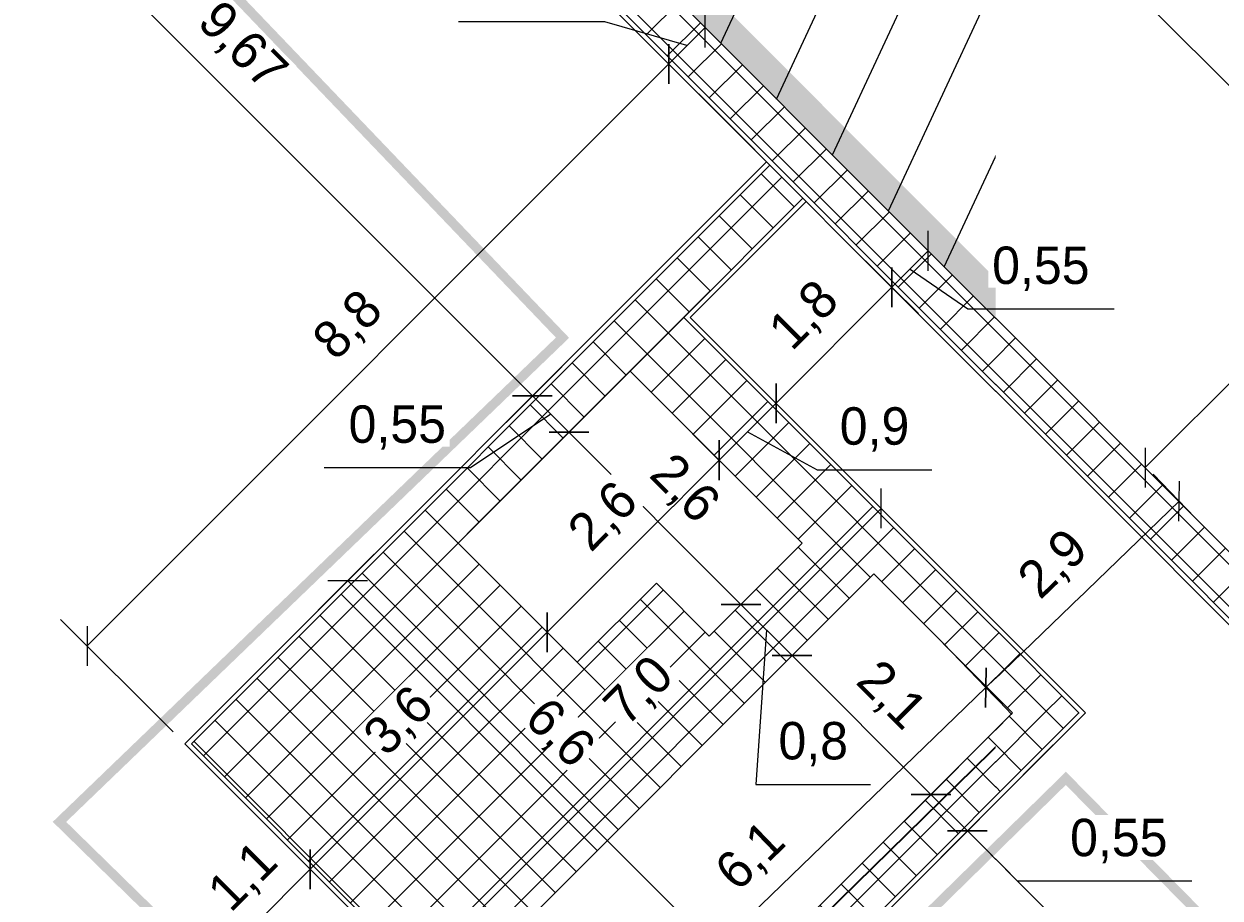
# Model space of a CAD drawing. Header units: millimetres. Extents: x -526943 to -525788, y -1144876 to -1129089.
# Tile 11 of 134: x -526877 to -526865, y -1129651 to -1129642. Entities that reach past the tile are written whole.
import ezdxf

# ---------------------------------------------------------------- set-up
doc = ezdxf.new("R2010")
doc.units = ezdxf.units.MM
doc.header["$LTSCALE"] = 12
doc.header["$PDMODE"] = 35
doc.header["$PDSIZE"] = -4
doc.linetypes.add('C_1', pattern=[0.6, 0.3, -0.3])
for name, color, linetype, lineweight in [('KN tlusta', 170, 'Continuous', 35), ('koty', 6, 'Continuous', 9), ('Objekt', 230, 'Continuous', 5), ('srafy', 6, 'Continuous', 5), ('text', 6, 'Continuous', 9)]:
    doc.layers.add(name, color=color, linetype=linetype, lineweight=lineweight)
doc.styles.add('laplan', font='txt', dxfattribs={"height": 0.002})
doc.dimstyles.new('laplan', dxfattribs={"dimscale": 0, "dimtxt": 0.002, "dimasz": 0.0015, "dimexe": 0.002, "dimexo": 0, "dimgap": 0.001, "dimtad": 1, "dimtoh": 1, "dimdec": 1, "dimrnd": 0.1, "dimzin": 1, "dimtxsty": 'laplan', "dimblk": 'OBLIQUE', "dimcen": 0.002, "dimclrd": 256, "dimclre": 256, "dimclrt": 256, "dimadec": 0, "dimazin": 0, "dimtfac": 1, "dimtdec": 1, "dimtmove": 1, "dimatfit": 2, "dimfxl": 0.0065, "dimfxlon": 1, "dimtfill": 1, "dimlwd": 13, "dimlwe": -1, "dimarcsym": 0})
pattern_1 = [(45, (-526872.72123, -1129647.6395), (-0.224506, 0.224506), []), (135, (-526872.72123, -1129647.6395), (-0.224506, -0.224506), [])]

# ---------------------------------------------------------------- blocks, each defined once
blk = doc.blocks.new('_OBLIQUE')
at = {"color": 0, "linetype": 'ByBlock'}
blk.add_line((-0.5, -0.5), (0.5, 0.5), dxfattribs=at)
blk = doc.blocks.new('*D77')
at = {"layer": 'Defpoints', "color": 0, "lineweight": 5, "transparency": 16777216}
for p in [(-526875.872, -1129636.339), (-526860.079, -1129647.152), (-526862.569, -1129649.642)]:
    blk.add_point(p, dxfattribs=at)
at = {"layer": 'koty', "transparency": 16777216}
for p, q in [((-526874.301, -1129634.768), (-526873.099, -1129633.566)), ((-526860.998, -1129648.071), (-526859.796, -1129646.869))]:
    blk.add_line(p, q, dxfattribs=at)
at = {"layer": 'koty', "lineweight": 13, "transparency": 16777216}
blk.add_line((-526873.382, -1129633.849), (-526860.079, -1129647.152), dxfattribs=at)
at = {"layer": 'koty', "lineweight": 13, "transparency": 16777216, "xscale": 0.3, "yscale": 0.3, "zscale": 0.3}
for p, rotation in [((-526873.382, -1129633.849), 135), ((-526860.079, -1129647.152), 315)]:
    blk.add_blockref('_OBLIQUE', p, dxfattribs=dict(at, rotation=rotation))
at = {"layer": 'koty', "lineweight": 5, "transparency": 16777216, "insert": (-526866.426, -1129640.197), "char_height": 0.4, "attachment_point": 5, "rotation": 315, "style": 'laplan', "bg_fill": 3, "box_fill_scale": 1.1, "bg_fill_color": 256, "bg_fill_true_color": 13158600, "bg_fill_transparency": 0}
blk.add_mtext('18,8', dxfattribs=at)
blk = doc.blocks.new('*D79')
at = {"layer": 'Defpoints', "color": 0, "lineweight": 5, "transparency": 16777216}
for p in [(-526857.685, -1129639.141), (-526854.877, -1129641.949), (-526862.569, -1129649.642)]:
    blk.add_point(p, dxfattribs=at)
at = {"layer": 'koty', "transparency": 16777216}
for p, q in [((-526856.766, -1129640.06), (-526857.968, -1129638.858)), ((-526864.459, -1129647.753), (-526865.661, -1129646.551))]:
    blk.add_line(p, q, dxfattribs=at)
at = {"layer": 'koty', "lineweight": 13, "transparency": 16777216}
blk.add_line((-526865.378, -1129646.833), (-526857.685, -1129639.141), dxfattribs=at)
at = {"layer": 'koty', "lineweight": 13, "transparency": 16777216, "xscale": 0.3, "yscale": 0.3, "zscale": 0.3}
for p, rotation in [((-526857.685, -1129639.141), 44.99999999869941), ((-526865.378, -1129646.833), 224.9999999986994)]:
    blk.add_blockref('_OBLIQUE', p, dxfattribs=dict(at, rotation=rotation))
at = {"layer": 'koty', "lineweight": 5, "transparency": 16777216, "insert": (-526861.836, -1129642.683), "char_height": 0.4, "attachment_point": 5, "rotation": 45, "style": 'laplan', "bg_fill": 3, "box_fill_scale": 1.1, "bg_fill_color": 256, "bg_fill_true_color": 13158600, "bg_fill_transparency": 0}
blk.add_mtext('10,9', dxfattribs=at)
blk = doc.blocks.new('*D82')
at = {"layer": 'Defpoints', "color": 0, "lineweight": 5, "transparency": 16777216}
for p in [(-526870.47, -1129642.52), (-526869.424, -1129643.565), (-526875.642, -1129649.782)]:
    blk.add_point(p, dxfattribs=at)
at = {"layer": 'koty', "transparency": 16777216}
for p, q in [((-526869.55, -1129643.439), (-526870.753, -1129642.237)), ((-526875.768, -1129649.656), (-526876.97, -1129648.454))]:
    blk.add_line(p, q, dxfattribs=at)
at = {"layer": 'koty', "lineweight": 13, "transparency": 16777216}
blk.add_line((-526876.687, -1129648.737), (-526870.47, -1129642.52), dxfattribs=at)
at = {"layer": 'koty', "lineweight": 13, "transparency": 16777216, "xscale": 0.3, "yscale": 0.3, "zscale": 0.3}
for p, rotation in [((-526870.47, -1129642.52), 44.99999999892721), ((-526876.687, -1129648.737), 224.9999999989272)]:
    blk.add_blockref('_OBLIQUE', p, dxfattribs=dict(at, rotation=rotation))
at = {"layer": 'koty', "lineweight": 5, "transparency": 16777216, "insert": (-526873.882, -1129645.325), "char_height": 0.4, "attachment_point": 5, "rotation": 45, "style": 'laplan', "bg_fill": 3, "box_fill_scale": 1.1, "bg_fill_color": 256, "bg_fill_true_color": 13158600, "bg_fill_transparency": 0}
blk.add_mtext('8,8', dxfattribs=at)
blk = doc.blocks.new('*D83')
at = {"layer": 'Defpoints', "color": 0, "lineweight": 5, "transparency": 16777216}
for p in [(-526870.081, -1129642.131), (-526869.389, -1129642.822), (-526869.424, -1129643.565)]:
    blk.add_point(p, dxfattribs=at)
at = {"layer": 'koty', "transparency": 16777216}
for p, q in [((-526869.389, -1129642.822), (-526870.364, -1129641.848)), ((-526869.55, -1129643.439), (-526870.753, -1129642.237))]:
    blk.add_line(p, q, dxfattribs=at)
at = {"layer": 'koty', "lineweight": 13, "transparency": 16777216}
for p, q in [((-526871.153, -1129642.07), (-526872.716, -1129642.07)), ((-526870.275, -1129642.325), (-526871.153, -1129642.07)), ((-526870.47, -1129642.52), (-526870.081, -1129642.131))]:
    blk.add_line(p, q, dxfattribs=at)
at = {"layer": 'koty', "lineweight": 13, "transparency": 16777216, "xscale": 0.3, "yscale": 0.3, "zscale": 0.3}
for p, rotation in [((-526870.081, -1129642.131), 44.99999999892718), ((-526870.47, -1129642.52), 224.9999999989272)]:
    blk.add_blockref('_OBLIQUE', p, dxfattribs=dict(at, rotation=rotation))
at = {"layer": 'koty', "lineweight": 5, "transparency": 16777216, "insert": (-526871.935, -1129641.641), "char_height": 0.4, "attachment_point": 5, "style": 'laplan', "bg_fill": 3, "box_fill_scale": 1.1, "bg_fill_color": 256, "bg_fill_true_color": 13158600, "bg_fill_transparency": 0}
blk.add_mtext('0,55', dxfattribs=at)
blk = doc.blocks.new('*D84')
at = {"layer": 'Defpoints', "color": 0, "lineweight": 5, "transparency": 16777216}
for p in [(-526870.883, -1129645.801), (-526869.044, -1129647.64), (-526869.698, -1129648.294)]:
    blk.add_point(p, dxfattribs=at)
at = {"layer": 'koty', "transparency": 16777216}
for p, q in [((-526870.883, -1129645.801), (-526871.82, -1129646.738)), ((-526869.044, -1129647.64), (-526869.981, -1129648.576))]:
    blk.add_line(p, q, dxfattribs=at)
at = {"layer": 'koty', "lineweight": 13, "transparency": 16777216}
blk.add_line((-526871.537, -1129646.455), (-526869.698, -1129648.294), dxfattribs=at)
at = {"layer": 'koty', "lineweight": 13, "transparency": 16777216, "xscale": 0.3, "yscale": 0.3, "zscale": 0.3}
for p, rotation in [((-526871.537, -1129646.455), 134.999999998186), ((-526869.698, -1129648.294), 314.999999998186)]:
    blk.add_blockref('_OBLIQUE', p, dxfattribs=dict(at, rotation=rotation))
at = {"layer": 'koty', "lineweight": 5, "transparency": 16777216, "insert": (-526870.314, -1129647.071), "char_height": 0.4, "attachment_point": 5, "rotation": 315, "style": 'laplan', "bg_fill": 3, "box_fill_scale": 1.1, "bg_fill_color": 256, "bg_fill_true_color": 13158600, "bg_fill_transparency": 0}
blk.add_mtext('2,6', dxfattribs=at)
blk = doc.blocks.new('*D85')
at = {"layer": 'Defpoints', "color": 0, "lineweight": 5, "transparency": 16777216}
for p in [(-526869.044, -1129647.64), (-526868.279, -1129647.967), (-526869.152, -1129648.84)]:
    blk.add_point(p, dxfattribs=at)
at = {"layer": 'koty', "transparency": 16777216}
for p, q in [((-526869.044, -1129647.64), (-526869.981, -1129648.576)), ((-526868.279, -1129647.967), (-526869.435, -1129649.123))]:
    blk.add_line(p, q, dxfattribs=at)
at = {"layer": 'koty', "lineweight": 13, "transparency": 16777216}
for p, q in [((-526869.698, -1129648.294), (-526869.152, -1129648.84)), ((-526869.425, -1129648.567), (-526869.537, -1129650.217)), ((-526869.537, -1129650.217), (-526868.313, -1129650.217))]:
    blk.add_line(p, q, dxfattribs=at)
at = {"layer": 'koty', "lineweight": 13, "transparency": 16777216, "xscale": 0.3, "yscale": 0.3, "zscale": 0.3}
for p, rotation in [((-526869.698, -1129648.294), 134.999999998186), ((-526869.152, -1129648.84), 314.999999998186)]:
    blk.add_blockref('_OBLIQUE', p, dxfattribs=dict(at, rotation=rotation))
at = {"layer": 'koty', "lineweight": 5, "transparency": 16777216, "insert": (-526868.925, -1129649.787), "char_height": 0.4, "attachment_point": 5, "style": 'laplan', "bg_fill": 3, "box_fill_scale": 1.1, "bg_fill_color": 256, "bg_fill_true_color": 13158600, "bg_fill_transparency": 0}
blk.add_mtext('0,8', dxfattribs=at)
blk = doc.blocks.new('*D86')
at = {"layer": 'Defpoints', "color": 0, "lineweight": 5, "transparency": 16777216}
for p in [(-526868.279, -1129647.967), (-526866.794, -1129649.452), (-526867.667, -1129650.325)]:
    blk.add_point(p, dxfattribs=at)
at = {"layer": 'koty', "transparency": 16777216}
for p, q in [((-526868.279, -1129647.967), (-526869.435, -1129649.123)), ((-526866.794, -1129649.452), (-526867.95, -1129650.608))]:
    blk.add_line(p, q, dxfattribs=at)
at = {"layer": 'koty', "lineweight": 13, "transparency": 16777216}
blk.add_line((-526869.152, -1129648.84), (-526867.667, -1129650.325), dxfattribs=at)
at = {"layer": 'koty', "lineweight": 13, "transparency": 16777216, "xscale": 0.3, "yscale": 0.3, "zscale": 0.3}
for p, rotation in [((-526869.152, -1129648.84), 134.999999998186), ((-526867.667, -1129650.325), 314.999999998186)]:
    blk.add_blockref('_OBLIQUE', p, dxfattribs=dict(at, rotation=rotation))
at = {"layer": 'koty', "lineweight": 5, "transparency": 16777216, "insert": (-526868.106, -1129649.279), "char_height": 0.4, "attachment_point": 5, "rotation": 315, "style": 'laplan', "bg_fill": 3, "box_fill_scale": 1.1, "bg_fill_color": 256, "bg_fill_true_color": 13158600, "bg_fill_transparency": 0}
blk.add_mtext('2,1', dxfattribs=at)
blk = doc.blocks.new('*D87')
at = {"layer": 'Defpoints', "color": 0, "lineweight": 5, "transparency": 16777216}
for p in [(-526866.794, -1129649.452), (-526866.016, -1129649.452), (-526867.278, -1129650.714)]:
    blk.add_point(p, dxfattribs=at)
at = {"layer": 'koty', "transparency": 16777216}
for p, q in [((-526866.794, -1129649.452), (-526867.95, -1129650.608)), ((-526866.359, -1129649.795), (-526867.561, -1129650.997))]:
    blk.add_line(p, q, dxfattribs=at)
at = {"layer": 'koty', "lineweight": 13, "transparency": 16777216}
for p, q in [((-526867.667, -1129650.325), (-526867.278, -1129650.714)), ((-526866.741, -1129651.251), (-526867.278, -1129650.714)), ((-526864.878, -1129651.251), (-526866.741, -1129651.251))]:
    blk.add_line(p, q, dxfattribs=at)
at = {"layer": 'koty', "lineweight": 13, "transparency": 16777216, "xscale": 0.3, "yscale": 0.3, "zscale": 0.3}
for p, rotation in [((-526867.667, -1129650.325), 134.999999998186), ((-526867.278, -1129650.714), 314.999999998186)]:
    blk.add_blockref('_OBLIQUE', p, dxfattribs=dict(at, rotation=rotation))
at = {"layer": 'koty', "lineweight": 5, "transparency": 16777216, "insert": (-526865.659, -1129650.821), "char_height": 0.4, "attachment_point": 5, "style": 'laplan', "bg_fill": 3, "box_fill_scale": 1.1, "bg_fill_color": 256, "bg_fill_true_color": 13158600, "bg_fill_transparency": 0}
blk.add_mtext('0,55', dxfattribs=at)
blk = doc.blocks.new('*D88')
at = {"layer": 'Defpoints', "color": 0, "lineweight": 5, "transparency": 16777216}
for p in [(-526871.019, -1129645.159), (-526870.883, -1129645.801), (-526871.926, -1129646.066)]:
    blk.add_point(p, dxfattribs=at)
at = {"layer": 'koty', "transparency": 16777216}
for p, q in [((-526871.019, -1129645.159), (-526872.209, -1129646.349)), ((-526870.883, -1129645.801), (-526871.82, -1129646.738))]:
    blk.add_line(p, q, dxfattribs=at)
at = {"layer": 'koty', "lineweight": 13, "transparency": 16777216}
for p, q in [((-526871.537, -1129646.455), (-526871.926, -1129646.066)), ((-526871.731, -1129646.261), (-526872.59, -1129646.834)), ((-526872.59, -1129646.834), (-526874.153, -1129646.834))]:
    blk.add_line(p, q, dxfattribs=at)
at = {"layer": 'koty', "lineweight": 13, "transparency": 16777216, "xscale": 0.3, "yscale": 0.3, "zscale": 0.3}
for p, rotation in [((-526871.926, -1129646.066), 134.999999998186), ((-526871.537, -1129646.455), 314.999999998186)]:
    blk.add_blockref('_OBLIQUE', p, dxfattribs=dict(at, rotation=rotation))
at = {"layer": 'koty', "lineweight": 5, "transparency": 16777216, "insert": (-526873.371, -1129646.405), "char_height": 0.4, "attachment_point": 5, "style": 'laplan', "bg_fill": 3, "box_fill_scale": 1.1, "bg_fill_color": 256, "bg_fill_true_color": 13158600, "bg_fill_transparency": 0}
blk.add_mtext('0,55', dxfattribs=at)
blk = doc.blocks.new('*D89')
at = {"layer": 'Defpoints', "color": 0, "lineweight": 5, "transparency": 16777216}
for p in [(-526875.872, -1129636.339), (-526878.762, -1129639.23), (-526871.019, -1129645.159)]:
    blk.add_point(p, dxfattribs=at)
at = {"layer": 'koty', "transparency": 16777216}
for p, q in [((-526877.843, -1129638.311), (-526879.045, -1129639.513)), ((-526871.019, -1129645.159), (-526872.209, -1129646.349))]:
    blk.add_line(p, q, dxfattribs=at)
at = {"layer": 'koty', "lineweight": 13, "transparency": 16777216}
blk.add_line((-526871.926, -1129646.066), (-526878.762, -1129639.23), dxfattribs=at)
at = {"layer": 'koty', "lineweight": 13, "transparency": 16777216, "xscale": 0.3, "yscale": 0.3, "zscale": 0.3}
for p, rotation in [((-526878.762, -1129639.23), 134.999999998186), ((-526871.926, -1129646.066), 314.999999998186)]:
    blk.add_blockref('_OBLIQUE', p, dxfattribs=dict(at, rotation=rotation))
at = {"layer": 'koty', "lineweight": 5, "transparency": 16777216, "insert": (-526875.04, -1129642.344), "char_height": 0.4, "attachment_point": 5, "rotation": 315, "style": 'laplan', "bg_fill": 3, "box_fill_scale": 1.1, "bg_fill_color": 256, "bg_fill_true_color": 13158600, "bg_fill_transparency": 0}
blk.add_mtext('9,67', dxfattribs=at)
blk = doc.blocks.new('*D90')
at = {"layer": 'Defpoints', "color": 0, "lineweight": 5, "transparency": 16777216}
for p in [(-526866.016, -1129649.452), (-526861.336, -1129654.342), (-526862.493, -1129655.499)]:
    blk.add_point(p, dxfattribs=at)
at = {"layer": 'koty', "transparency": 16777216}
for p, q in [((-526866.359, -1129649.795), (-526867.561, -1129650.997)), ((-526861.574, -1129654.58), (-526862.776, -1129655.782))]:
    blk.add_line(p, q, dxfattribs=at)
at = {"layer": 'koty', "lineweight": 13, "transparency": 16777216}
blk.add_line((-526867.278, -1129650.714), (-526862.493, -1129655.499), dxfattribs=at)
at = {"layer": 'koty', "lineweight": 13, "transparency": 16777216, "xscale": 0.3, "yscale": 0.3, "zscale": 0.3}
for p, rotation in [((-526867.278, -1129650.714), 134.999999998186), ((-526862.493, -1129655.499), 314.999999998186)]:
    blk.add_blockref('_OBLIQUE', p, dxfattribs=dict(at, rotation=rotation))
at = {"layer": 'koty', "lineweight": 5, "transparency": 16777216, "insert": (-526864.582, -1129652.803), "char_height": 0.4, "attachment_point": 5, "rotation": 315, "style": 'laplan', "bg_fill": 3, "box_fill_scale": 1.1, "bg_fill_color": 256, "bg_fill_true_color": 13158600, "bg_fill_transparency": 0}
blk.add_mtext('6,77', dxfattribs=at)
blk = doc.blocks.new('*D91')
at = {"layer": 'Defpoints', "color": 0, "lineweight": 5, "transparency": 16777216}
for p in [(-526869.931, -1129646.753), (-526869.61, -1129647.074), (-526871.448, -1129648.912)]:
    blk.add_point(p, dxfattribs=at)
at = {"layer": 'koty', "transparency": 16777216}
for p, q in [((-526869.61, -1129647.074), (-526870.214, -1129646.47)), ((-526871.448, -1129648.912), (-526872.052, -1129648.308))]:
    blk.add_line(p, q, dxfattribs=at)
at = {"layer": 'koty', "lineweight": 13, "transparency": 16777216}
blk.add_line((-526871.769, -1129648.591), (-526869.931, -1129646.753), dxfattribs=at)
at = {"layer": 'koty', "lineweight": 13, "transparency": 16777216, "xscale": 0.3, "yscale": 0.3, "zscale": 0.3}
for p, rotation in [((-526869.931, -1129646.753), 45), ((-526871.769, -1129648.591), 225)]:
    blk.add_blockref('_OBLIQUE', p, dxfattribs=dict(at, rotation=rotation))
at = {"layer": 'koty', "lineweight": 5, "transparency": 16777216, "insert": (-526871.154, -1129647.368), "char_height": 0.4, "attachment_point": 5, "rotation": 45, "style": 'laplan', "bg_fill": 3, "box_fill_scale": 1.1, "bg_fill_color": 256, "bg_fill_true_color": 13158600, "bg_fill_transparency": 0}
blk.add_mtext('2,6', dxfattribs=at)
blk = doc.blocks.new('*D92')
at = {"layer": 'Defpoints', "color": 0, "lineweight": 5, "transparency": 16777216}
for p in [(-526869.323, -1129646.145), (-526869.268, -1129646.2), (-526869.61, -1129647.074)]:
    blk.add_point(p, dxfattribs=at)
at = {"layer": 'koty', "transparency": 16777216}
for p, q in [((-526869.268, -1129646.2), (-526869.606, -1129645.862)), ((-526869.61, -1129647.074), (-526870.214, -1129646.47))]:
    blk.add_line(p, q, dxfattribs=at)
at = {"layer": 'koty', "lineweight": 13, "transparency": 16777216}
for p, q in [((-526869.931, -1129646.753), (-526869.323, -1129646.145)), ((-526869.627, -1129646.449), (-526868.884, -1129646.855)), ((-526868.884, -1129646.855), (-526867.657, -1129646.855))]:
    blk.add_line(p, q, dxfattribs=at)
at = {"layer": 'koty', "lineweight": 13, "transparency": 16777216, "xscale": 0.3, "yscale": 0.3, "zscale": 0.3}
for p, rotation in [((-526869.323, -1129646.145), 45), ((-526869.931, -1129646.753), 225)]:
    blk.add_blockref('_OBLIQUE', p, dxfattribs=dict(at, rotation=rotation))
at = {"layer": 'koty', "lineweight": 5, "transparency": 16777216, "insert": (-526868.27, -1129646.425), "char_height": 0.4, "attachment_point": 5, "style": 'laplan', "bg_fill": 3, "box_fill_scale": 1.1, "bg_fill_color": 256, "bg_fill_true_color": 13158600, "bg_fill_transparency": 0}
blk.add_mtext('0,9', dxfattribs=at)
blk = doc.blocks.new('*D93')
at = {"layer": 'Defpoints', "color": 0, "lineweight": 5, "transparency": 16777216}
for p in [(-526868.084, -1129644.906), (-526868.084, -1129644.906), (-526869.268, -1129646.2)]:
    blk.add_point(p, dxfattribs=at)
at = {"layer": 'koty', "transparency": 16777216}
for p, q in [((-526868.084, -1129644.906), (-526868.367, -1129644.623)), ((-526869.268, -1129646.2), (-526869.606, -1129645.862))]:
    blk.add_line(p, q, dxfattribs=at)
at = {"layer": 'koty', "lineweight": 13, "transparency": 16777216}
blk.add_line((-526869.323, -1129646.145), (-526868.084, -1129644.906), dxfattribs=at)
at = {"layer": 'koty', "lineweight": 13, "transparency": 16777216, "xscale": 0.3, "yscale": 0.3, "zscale": 0.3}
for p, rotation in [((-526868.084, -1129644.906), 45), ((-526869.323, -1129646.145), 225)]:
    blk.add_blockref('_OBLIQUE', p, dxfattribs=dict(at, rotation=rotation))
at = {"layer": 'koty', "lineweight": 5, "transparency": 16777216, "insert": (-526869.007, -1129645.221), "char_height": 0.4, "attachment_point": 5, "rotation": 45, "style": 'laplan', "bg_fill": 3, "box_fill_scale": 1.1, "bg_fill_color": 256, "bg_fill_true_color": 13158600, "bg_fill_transparency": 0}
blk.add_mtext('1,8', dxfattribs=at)
blk = doc.blocks.new('*D94')
at = {"layer": 'Defpoints', "color": 0, "lineweight": 5, "transparency": 16777216}
for p in [(-526867.725, -1129644.487), (-526867.695, -1129644.517), (-526868.084, -1129644.906)]:
    blk.add_point(p, dxfattribs=at)
at = {"layer": 'koty', "lineweight": 13, "transparency": 16777216}
for p, q in [((-526868.084, -1129644.906), (-526867.695, -1129644.517)), ((-526867.889, -1129644.711), (-526867.273, -1129645.138)), ((-526867.273, -1129645.138), (-526865.71, -1129645.138))]:
    blk.add_line(p, q, dxfattribs=at)
at = {"layer": 'koty', "transparency": 16777216}
for p, q in [((-526867.725, -1129644.487), (-526867.412, -1129644.8)), ((-526868.084, -1129644.906), (-526867.801, -1129645.188))]:
    blk.add_line(p, q, dxfattribs=at)
at = {"layer": 'koty', "lineweight": 13, "transparency": 16777216, "xscale": 0.3, "yscale": 0.3, "zscale": 0.3}
for p, rotation in [((-526867.695, -1129644.517), 45), ((-526868.084, -1129644.906), 225)]:
    blk.add_blockref('_OBLIQUE', p, dxfattribs=dict(at, rotation=rotation))
at = {"layer": 'koty', "lineweight": 5, "transparency": 16777216, "insert": (-526866.492, -1129644.708), "char_height": 0.4, "attachment_point": 5, "style": 'laplan', "bg_fill": 3, "box_fill_scale": 1.1, "bg_fill_color": 256, "bg_fill_true_color": 13158600, "bg_fill_transparency": 0}
blk.add_mtext('0,55', dxfattribs=at)
blk = doc.blocks.new('*D95')
at = {"layer": 'Defpoints', "color": 0, "lineweight": 5, "transparency": 16777216}
for p in [(-526871.448, -1129648.912), (-526874.301, -1129651.123), (-526874.107, -1129651.317)]:
    blk.add_point(p, dxfattribs=at)
at = {"layer": 'koty', "transparency": 16777216}
for p, q in [((-526871.448, -1129648.912), (-526872.052, -1129648.308)), ((-526874.107, -1129651.317), (-526874.584, -1129650.84))]:
    blk.add_line(p, q, dxfattribs=at)
at = {"layer": 'koty', "lineweight": 13, "transparency": 16777216}
blk.add_line((-526871.769, -1129648.591), (-526874.301, -1129651.123), dxfattribs=at)
at = {"layer": 'koty', "lineweight": 13, "transparency": 16777216, "xscale": 0.3, "yscale": 0.3, "zscale": 0.3}
for p, rotation in [((-526871.769, -1129648.591), 45), ((-526874.301, -1129651.123), 225)]:
    blk.add_blockref('_OBLIQUE', p, dxfattribs=dict(at, rotation=rotation))
at = {"layer": 'koty', "lineweight": 5, "transparency": 16777216, "insert": (-526873.339, -1129649.553), "char_height": 0.4, "attachment_point": 5, "rotation": 45, "style": 'laplan', "bg_fill": 3, "box_fill_scale": 1.1, "bg_fill_color": 256, "bg_fill_true_color": 13158600, "bg_fill_transparency": 0}
blk.add_mtext('3,6', dxfattribs=at)
blk = doc.blocks.new('*D96')
at = {"layer": 'Defpoints', "color": 0, "lineweight": 5, "transparency": 16777216}
for p in [(-526874.107, -1129651.317), (-526875.098, -1129651.92), (-526873.96, -1129653.058)]:
    blk.add_point(p, dxfattribs=at)
at = {"layer": 'koty', "transparency": 16777216}
for p, q in [((-526874.107, -1129651.317), (-526874.584, -1129650.84)), ((-526874.179, -1129652.839), (-526875.381, -1129651.637))]:
    blk.add_line(p, q, dxfattribs=at)
at = {"layer": 'koty', "lineweight": 13, "transparency": 16777216}
blk.add_line((-526874.301, -1129651.123), (-526875.098, -1129651.92), dxfattribs=at)
at = {"layer": 'koty', "lineweight": 13, "transparency": 16777216, "xscale": 0.3, "yscale": 0.3, "zscale": 0.3}
for p, rotation in [((-526874.301, -1129651.123), 45), ((-526875.098, -1129651.92), 225)]:
    blk.add_blockref('_OBLIQUE', p, dxfattribs=dict(at, rotation=rotation))
at = {"layer": 'koty', "lineweight": 5, "transparency": 16777216, "insert": (-526875.003, -1129651.218), "char_height": 0.4, "attachment_point": 5, "rotation": 45, "style": 'laplan', "bg_fill": 3, "box_fill_scale": 1.1, "bg_fill_color": 256, "bg_fill_true_color": 13158600, "bg_fill_transparency": 0}
blk.add_mtext('1,1', dxfattribs=at)
blk = doc.blocks.new('*D97')
at = {"layer": 'Defpoints', "color": 0, "lineweight": 5, "transparency": 16777216}
for p in [(-526875.642, -1129649.782), (-526874.301, -1129651.123), (-526873.96, -1129653.058)]:
    blk.add_point(p, dxfattribs=at)
at = {"layer": 'koty', "transparency": 16777216}
for p, q in [((-526875.22, -1129650.204), (-526874.018, -1129651.406)), ((-526874.179, -1129652.839), (-526875.381, -1129651.637))]:
    blk.add_line(p, q, dxfattribs=at)
at = {"layer": 'koty', "lineweight": 13, "transparency": 16777216}
blk.add_line((-526875.098, -1129651.92), (-526874.301, -1129651.123), dxfattribs=at)
at = {"layer": 'koty', "lineweight": 13, "transparency": 16777216, "xscale": 0.3, "yscale": 0.3, "zscale": 0.3}
for p, rotation in [((-526874.301, -1129651.123), 45), ((-526875.098, -1129651.92), 225)]:
    blk.add_blockref('_OBLIQUE', p, dxfattribs=dict(at, rotation=rotation))
at = {"layer": 'koty', "lineweight": 5, "transparency": 16777216, "insert": (-526875.003, -1129651.218), "char_height": 0.4, "attachment_point": 5, "rotation": 45, "style": 'laplan', "bg_fill": 3, "box_fill_scale": 1.1, "bg_fill_color": 256, "bg_fill_true_color": 13158600, "bg_fill_transparency": 0}
blk.add_mtext('1,1', dxfattribs=at)
blk = doc.blocks.new('*D98')
at = {"layer": 'Defpoints', "color": 0, "lineweight": 5, "transparency": 16777216}
for p in [(-526875.642, -1129649.782), (-526869.252, -1129652.688), (-526870.994, -1129654.43)]:
    blk.add_point(p, dxfattribs=at)
at = {"layer": 'koty', "transparency": 16777216}
for p, q in [((-526874.819, -1129648.96), (-526873.617, -1129647.758)), ((-526870.172, -1129653.607), (-526868.97, -1129652.405))]:
    blk.add_line(p, q, dxfattribs=at)
at = {"layer": 'koty', "lineweight": 13, "transparency": 16777216}
blk.add_line((-526873.9, -1129648.041), (-526869.252, -1129652.688), dxfattribs=at)
at = {"layer": 'koty', "lineweight": 13, "transparency": 16777216, "xscale": 0.3, "yscale": 0.3, "zscale": 0.3}
for p, rotation in [((-526873.9, -1129648.041), 135), ((-526869.252, -1129652.688), 315)]:
    blk.add_blockref('_OBLIQUE', p, dxfattribs=dict(at, rotation=rotation))
at = {"layer": 'koty', "lineweight": 5, "transparency": 16777216, "insert": (-526871.649, -1129649.684), "char_height": 0.4, "attachment_point": 5, "rotation": 315, "style": 'laplan', "bg_fill": 3, "box_fill_scale": 1.1, "bg_fill_color": 256, "bg_fill_true_color": 13158600, "bg_fill_transparency": 0}
blk.add_mtext('6,6', dxfattribs=at)
blk = doc.blocks.new('*D99')
at = {"layer": 'Defpoints', "color": 0, "lineweight": 5, "transparency": 16777216}
for p in [(-526867.536, -1129648.709), (-526867.079, -1129649.183), (-526871.94, -1129652.957)]:
    blk.add_point(p, dxfattribs=at)
at = {"layer": 'koty', "transparency": 16777216}
for p, q in [((-526867.536, -1129648.709), (-526866.801, -1129649.471)), ((-526871.94, -1129652.957), (-526871.205, -1129653.719))]:
    blk.add_line(p, q, dxfattribs=at)
at = {"layer": 'koty', "lineweight": 13, "transparency": 16777216}
blk.add_line((-526871.483, -1129653.431), (-526867.079, -1129649.183), dxfattribs=at)
at = {"layer": 'koty', "lineweight": 13, "transparency": 16777216, "xscale": 0.3, "yscale": 0.3, "zscale": 0.3}
for p, rotation in [((-526867.079, -1129649.183), 43.96362473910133), ((-526871.483, -1129653.431), 223.9636247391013)]:
    blk.add_blockref('_OBLIQUE', p, dxfattribs=dict(at, rotation=rotation))
at = {"layer": 'koty', "lineweight": 5, "transparency": 16777216, "insert": (-526869.579, -1129650.998), "char_height": 0.4, "attachment_point": 5, "rotation": 43.9636, "style": 'laplan', "bg_fill": 3, "box_fill_scale": 1.1, "bg_fill_color": 256, "bg_fill_true_color": 13158600, "bg_fill_transparency": 0}
blk.add_mtext('6,1', dxfattribs=at)
blk = doc.blocks.new('*D100')
at = {"layer": 'Defpoints', "color": 0, "lineweight": 5, "transparency": 16777216}
for p in [(-526865.014, -1129647.191), (-526864.841, -1129647.37), (-526867.536, -1129648.709)]:
    blk.add_point(p, dxfattribs=at)
at = {"layer": 'koty', "transparency": 16777216}
for p, q in [((-526864.841, -1129647.37), (-526865.291, -1129646.904)), ((-526867.536, -1129648.709), (-526866.801, -1129649.471))]:
    blk.add_line(p, q, dxfattribs=at)
at = {"layer": 'koty', "lineweight": 13, "transparency": 16777216}
blk.add_line((-526867.079, -1129649.183), (-526865.014, -1129647.191), dxfattribs=at)
at = {"layer": 'koty', "lineweight": 13, "transparency": 16777216, "xscale": 0.3, "yscale": 0.3, "zscale": 0.3}
for p, rotation in [((-526865.014, -1129647.191), 43.96362473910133), ((-526867.079, -1129649.183), 223.9636247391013)]:
    blk.add_blockref('_OBLIQUE', p, dxfattribs=dict(at, rotation=rotation))
at = {"layer": 'koty', "lineweight": 5, "transparency": 16777216, "insert": (-526866.345, -1129647.878), "char_height": 0.4, "attachment_point": 5, "rotation": 43.9636, "style": 'laplan', "bg_fill": 3, "box_fill_scale": 1.1, "bg_fill_color": 256, "bg_fill_true_color": 13158600, "bg_fill_transparency": 0}
blk.add_mtext('2,9', dxfattribs=at)
blk = doc.blocks.new('*D102')
at = {"layer": 'Defpoints', "color": 0, "lineweight": 5, "transparency": 16777216}
for p in [(-526869.04, -1129646.428), (-526868.2, -1129647.268), (-526874.018, -1129651.406)]:
    blk.add_point(p, dxfattribs=at)
at = {"layer": 'koty', "transparency": 16777216}
for p, q in [((-526869.04, -1129646.428), (-526867.917, -1129647.551)), ((-526874.018, -1129651.406), (-526872.896, -1129652.529))]:
    blk.add_line(p, q, dxfattribs=at)
at = {"layer": 'koty', "lineweight": 13, "transparency": 16777216}
blk.add_line((-526873.178, -1129652.246), (-526868.2, -1129647.268), dxfattribs=at)
at = {"layer": 'koty', "lineweight": 13, "transparency": 16777216, "xscale": 0.3, "yscale": 0.3, "zscale": 0.3}
for p, rotation in [((-526868.2, -1129647.268), 44.99999999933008), ((-526873.178, -1129652.246), 224.99999999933)]:
    blk.add_blockref('_OBLIQUE', p, dxfattribs=dict(at, rotation=rotation))
at = {"layer": 'koty', "lineweight": 5, "transparency": 16777216, "insert": (-526870.772, -1129649.232), "char_height": 0.4, "attachment_point": 5, "rotation": 45, "style": 'laplan', "bg_fill": 3, "box_fill_scale": 1.1, "bg_fill_color": 256, "bg_fill_true_color": 13158600, "bg_fill_transparency": 0}
blk.add_mtext('7,0', dxfattribs=at)

msp = doc.modelspace()

# ---------------------------------------------------------------- hatches: boundary and pattern name
at = {"layer": 'srafy', "transparency": 33554610}
h = msp.add_hatch(dxfattribs=at)
h.set_pattern_fill('ANSI31', color=230, scale=0.25, angle=20)
h.set_pattern_definition([(65, (132259.66275, 10319.2068), (-0.71938180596, 0.33545324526), [])])
h.paths.add_polyline_path([(-526865.9, -1129630.458), (-526865.52, -1129630.118), (-526854.877, -1129641.949), (-526860.978, -1129648.051), (-526859.759, -1129649.271), (-526861.35, -1129650.862), (-526875.872, -1129636.339), (-526867.81, -1129628.548)])
h = msp.add_hatch(dxfattribs=at)
h.set_pattern_fill('ANSI37', color=230, scale=0.1)
h.set_pattern_definition(pattern_1)
h.paths.add_polyline_path([(-526873.092, -1129652.261), (-526875.571, -1129649.782), (-526869.389, -1129643.6), (-526869.036, -1129643.954), (-526872.721, -1129647.64), (-526871.448, -1129648.912), (-526870.602, -1129648.066), (-526870.036, -1129648.632), (-526869.044, -1129647.64), (-526868.279, -1129647.967), (-526872.604, -1129652.292)])

# ---------------------------------------------------------------- linework, layer by layer
at = {"layer": 'KN tlusta', "linetype": 'Continuous'}
msp.add_lwpolyline([(-526885.88, -1129668.348), (-526884.21, -1129670.068), (-526876.78, -1129662.568), (-526878.39, -1129660.998), (-526856.74, -1129639.788)], dxfattribs=at)
at = {"layer": 'Objekt'}
for p, q in [((-526869.424, -1129643.565), (-526875.642, -1129649.782)), ((-526869.389, -1129643.6), (-526875.571, -1129649.782)), ((-526869.036, -1129643.954), (-526870.31, -1129645.228)), ((-526869, -1129643.989), (-526870.239, -1129645.228)), ((-526875.642, -1129649.782), (-526873.163, -1129652.261)), ((-526875.571, -1129649.782), (-526873.092, -1129652.261))]:
    msp.add_line(p, q, dxfattribs=at)
at = {"layer": 'Objekt', "lineweight": 5, "const_width": 0.3}
msp.add_lwpolyline([(-526862.569, -1129649.43), (-526875.658, -1129636.341), (-526867.812, -1129628.759), (-526865.906, -1129630.665), (-526865.531, -1129630.33), (-526855.083, -1129641.944)], close=True, dxfattribs=at)
at = {"layer": 'Objekt'}
msp.add_lwpolyline([(-526869.044, -1129647.64), (-526870.036, -1129648.632), (-526870.602, -1129648.066), (-526871.448, -1129648.912), (-526872.721, -1129647.64), (-526870.883, -1129645.801)], close=True, dxfattribs=at)

# ---------------------------------------------------------------- next in the draw order: texts
at = {"layer": 'text', "insert": (-526866.935, -1129638.74), "char_height": 0.4, "width": 4.56759, "attachment_point": 1, "style": 'laplan', "bg_fill": 3, "box_fill_scale": 1.1, "bg_fill_color": 256, "bg_fill_transparency": 0}
msp.add_mtext('\\pi0.1098;{\\H200x;PŘÍSTAVBA HALY}', dxfattribs=at)

# ---------------------------------------------------------------- next in the draw order: linework, layer by layer
at = {"layer": 'Objekt'}
msp.add_lwpolyline([(-526872.604, -1129652.292), (-526871.119, -1129653.777), (-526866.794, -1129649.452), (-526868.279, -1129647.967)], close=True, dxfattribs=at)

# ---------------------------------------------------------------- next in the draw order: texts
at = {"layer": 'text', "insert": (-526866.02, -1129638.027), "char_height": 0.6, "width": 2.57861, "attachment_point": 1, "style": 'laplan', "bg_fill": 3, "box_fill_scale": 1.1, "bg_fill_color": 256, "bg_fill_transparency": 0}
msp.add_mtext('\\pi0.23416;{\\H200x;SO.01}', dxfattribs=at)

# ---------------------------------------------------------------- next in the draw order: hatches: boundary and pattern name
at = {"layer": 'srafy', "transparency": 33554610}
h = msp.add_hatch(dxfattribs=at)
h.set_pattern_fill('ANSI37', color=230, scale=0.1)
h.set_pattern_definition([(45, (-526875.5883, -1129636.76063), (-0.2245064, 0.2245064), []), (135, (-526875.5883, -1129636.76063), (-0.2245064, -0.2245064), [])])
h.paths.add_polyline_path([(-526860.866, -1129652.053), (-526876.227, -1129636.692), (-526875.872, -1129636.339), (-526861.35, -1129650.862), (-526859.759, -1129649.271), (-526860.978, -1129648.051), (-526854.877, -1129641.949), (-526854.508, -1129642.359), (-526860.201, -1129648.051), (-526858.504, -1129649.762)])
h = msp.add_hatch(dxfattribs=at)
h.set_pattern_fill('ANSI37', color=230, scale=0.1)
h.set_pattern_definition(pattern_1)
h.paths.add_polyline_path([(-526868.279, -1129647.967), (-526869.044, -1129647.64), (-526870.883, -1129645.801), (-526870.31, -1129645.228), (-526866.087, -1129649.452), (-526866.794, -1129649.452)])
h = msp.add_hatch(dxfattribs=at)
h.set_pattern_fill('ANSI37', color=230, scale=0.1)
h.set_pattern_definition(pattern_1)
h.paths.add_polyline_path([(-526872.887, -1129652.292), (-526873.092, -1129652.261), (-526873.889, -1129653.058), (-526872.366, -1129654.581), (-526871.246, -1129654.611), (-526866.087, -1129649.452), (-526866.511, -1129649.452), (-526866.795, -1129649.451), (-526871.119, -1129653.777), (-526872.604, -1129652.292)])

# ---------------------------------------------------------------- next in the draw order: linework, layer by layer
at = {"layer": 'Objekt'}
for p, q in [((-526866.087, -1129649.452), (-526870.31, -1129645.228)), ((-526866.016, -1129649.452), (-526870.239, -1129645.228)), ((-526871.246, -1129654.611), (-526866.087, -1129649.452)), ((-526871.177, -1129654.613), (-526866.016, -1129649.452))]:
    msp.add_line(p, q, dxfattribs=at)
at = {"layer": 'Objekt', "linetype": 'C_1', "ltscale": 0.2, "const_width": 0.1}
msp.add_lwpolyline([(-526878.395, -1129638.355), (-526871.605, -1129645.445), (-526876.982, -1129650.617), (-526871.835, -1129655.649), (-526866.225, -1129650.152), (-526862.432, -1129653.998), (-526859.381, -1129651.071), (-526856.385, -1129654.12), (-526849.888, -1129647.821), (-526849.217, -1129648.487), (-526844.968, -1129644.24), (-526861.336, -1129626.291), (-526857.873, -1129622.858), (-526861.883, -1129618.576), (-526878.289, -1129634.547), (-526876.351, -1129636.385)], close=True, dxfattribs=at)
at = {"layer": 'Objekt', "lineweight": 5}
msp.add_lwpolyline([(-526862.569, -1129649.642), (-526875.872, -1129636.339), (-526867.81, -1129628.548), (-526865.9, -1129630.458), (-526865.52, -1129630.118), (-526854.877, -1129641.949)], close=True, dxfattribs=at)
for points in [[(-526861.342, -1129651.648), (-526876.268, -1129636.722)], [(-526860.866, -1129652.053), (-526876.232, -1129636.686)]]:
    msp.add_lwpolyline(points, dxfattribs=at)

# ---------------------------------------------------------------- next in the draw order: dimensions: what is measured, and where the dimension line sits
at = {"layer": 'koty', "lineweight": 5}
dim = msp.add_aligned_dim(p1=(-526875.872, -1129636.339), p2=(-526862.569, -1129649.642), distance=3.522, dimstyle='laplan', dxfattribs=at)
dim.commit()
dim.dimension.update_dxf_attribs({"geometry": '*D77', "text_midpoint": (-526866.426, -1129640.197)})

# ---------------------------------------------------------------- next in the draw order: dimensions: what is measured, and where the dimension line sits
for p1, p2, distance, picture, middle in [((-526862.569, -1129649.642), (-526854.877, -1129641.949), 3.972, '*D79', (-526861.836, -1129642.683)), ((-526875.642, -1129649.782), (-526869.424, -1129643.565), 1.478, '*D82', (-526873.882, -1129645.325))]:
    dim = msp.add_aligned_dim(p1=p1, p2=p2, distance=distance, dimstyle='laplan', dxfattribs=at)
    dim.commit()
    dim.dimension.update_dxf_attribs({"geometry": picture, "text_midpoint": middle})

# ---------------------------------------------------------------- next in the draw order: dimensions: what is measured, and where the dimension line sits
dim = msp.add_linear_dim(base=(-526870.081, -1129642.131), p1=(-526869.424, -1129643.565), p2=(-526869.389, -1129642.822), angle=225, dimstyle='laplan', override={"dimdec": 2, "dimrnd": 0.01}, dxfattribs=at)
dim.commit()
dim.dimension.update_dxf_attribs({"geometry": '*D83', "text_midpoint": (-526871.353, -1129642.07), "dimtype": 160})
dim = msp.add_aligned_dim(p1=(-526870.883, -1129645.801), p2=(-526869.044, -1129647.64), distance=-0.925, dimstyle='laplan', dxfattribs=at)
dim.commit()
dim.dimension.update_dxf_attribs({"geometry": '*D84', "text_midpoint": (-526870.314, -1129647.071)})

# ---------------------------------------------------------------- next in the draw order: dimensions: what is measured, and where the dimension line sits
dim = msp.add_linear_dim(base=(-526871.926, -1129646.066), p1=(-526870.883, -1129645.801), p2=(-526871.019, -1129645.159), angle=135, dimstyle='laplan', override={"dimdec": 2, "dimrnd": 0.01}, dxfattribs=at)
dim.commit()
dim.dimension.update_dxf_attribs({"geometry": '*D88', "text_midpoint": (-526872.79, -1129646.834), "dimtype": 160})
dim = msp.add_linear_dim(base=(-526869.152, -1129648.84), p1=(-526869.044, -1129647.64), p2=(-526868.279, -1129647.967), angle=135, dimstyle='laplan', dxfattribs=at)
dim.commit()
dim.dimension.update_dxf_attribs({"geometry": '*D85', "text_midpoint": (-526869.337, -1129650.217), "dimtype": 160})

# ---------------------------------------------------------------- next in the draw order: dimensions: what is measured, and where the dimension line sits
dim = msp.add_linear_dim(base=(-526878.762, -1129639.23), p1=(-526871.019, -1129645.159), p2=(-526875.872, -1129636.339), angle=135, dimstyle='laplan', override={"dimdec": 2, "dimrnd": 0.01}, dxfattribs=at)
dim.commit()
dim.dimension.update_dxf_attribs({"geometry": '*D89', "text_midpoint": (-526875.04, -1129642.344)})
dim = msp.add_aligned_dim(p1=(-526871.448, -1129648.912), p2=(-526869.61, -1129647.074), distance=0.454, dimstyle='laplan', dxfattribs=at)
dim.commit()
dim.dimension.update_dxf_attribs({"geometry": '*D91', "text_midpoint": (-526871.154, -1129647.368)})
dim = msp.add_linear_dim(base=(-526867.667, -1129650.325), p1=(-526868.279, -1129647.967), p2=(-526866.794, -1129649.452), angle=135, dimstyle='laplan', dxfattribs=at)
dim.commit()
dim.dimension.update_dxf_attribs({"geometry": '*D86', "text_midpoint": (-526868.106, -1129649.279)})

# ---------------------------------------------------------------- next in the draw order: dimensions: what is measured, and where the dimension line sits
dim = msp.add_linear_dim(base=(-526869.323, -1129646.145), p1=(-526869.61, -1129647.074), p2=(-526869.268, -1129646.2), angle=225, dimstyle='laplan', dxfattribs=at)
dim.commit()
dim.dimension.update_dxf_attribs({"geometry": '*D92', "text_midpoint": (-526868.684, -1129646.855), "dimtype": 160})
dim = msp.add_linear_dim(base=(-526874.301, -1129651.123), p1=(-526871.448, -1129648.912), p2=(-526874.107, -1129651.317), angle=225, dimstyle='laplan', dxfattribs=at)
dim.commit()
dim.dimension.update_dxf_attribs({"geometry": '*D95', "text_midpoint": (-526873.339, -1129649.553)})
dim = msp.add_linear_dim(base=(-526867.278, -1129650.714), p1=(-526866.794, -1129649.452), p2=(-526866.016, -1129649.452), angle=135, dimstyle='laplan', override={"dimdec": 2, "dimrnd": 0.01}, dxfattribs=at)
dim.commit()
dim.dimension.update_dxf_attribs({"geometry": '*D87', "text_midpoint": (-526865.682, -1129651.251), "dimtype": 160})

# ---------------------------------------------------------------- next in the draw order: dimensions: what is measured, and where the dimension line sits
for base, p1, p2, picture, middle in [((-526868.084, -1129644.906), (-526869.268, -1129646.2), (-526868.084, -1129644.906), '*D93', (-526869.007, -1129645.221)), ((-526875.098, -1129651.92), (-526874.107, -1129651.317), (-526873.96, -1129653.058), '*D96', (-526875.003, -1129651.218))]:
    dim = msp.add_linear_dim(base=base, p1=p1, p2=p2, angle=225, dimstyle='laplan', dxfattribs=at)
    dim.commit()
    dim.dimension.update_dxf_attribs({"geometry": picture, "text_midpoint": middle})
dim = msp.add_linear_dim(base=(-526862.493, -1129655.499), p1=(-526866.016, -1129649.452), p2=(-526861.336, -1129654.342), angle=135, dimstyle='laplan', override={"dimdec": 2, "dimrnd": 0.01}, dxfattribs=at)
dim.commit()
dim.dimension.update_dxf_attribs({"geometry": '*D90', "text_midpoint": (-526864.582, -1129652.803)})

# ---------------------------------------------------------------- next in the draw order: dimensions: what is measured, and where the dimension line sits
dim = msp.add_linear_dim(base=(-526867.695, -1129644.517), p1=(-526868.084, -1129644.906), p2=(-526867.725, -1129644.487), angle=225, dimstyle='laplan', override={"dimdec": 2, "dimrnd": 0.01}, dxfattribs=at)
dim.commit()
dim.dimension.update_dxf_attribs({"geometry": '*D94', "text_midpoint": (-526867.073, -1129645.138), "dimtype": 160})
dim = msp.add_linear_dim(base=(-526874.301, -1129651.123), p1=(-526873.96, -1129653.058), p2=(-526875.642, -1129649.782), angle=225, dimstyle='laplan', dxfattribs=at)
dim.commit()
dim.dimension.update_dxf_attribs({"geometry": '*D97', "text_midpoint": (-526875.003, -1129651.218)})

# ---------------------------------------------------------------- next in the draw order: dimensions: what is measured, and where the dimension line sits
dim = msp.add_linear_dim(base=(-526869.252, -1129652.688), p1=(-526875.642, -1129649.782), p2=(-526870.994, -1129654.43), angle=315, dimstyle='laplan', dxfattribs=at)
dim.commit()
dim.dimension.update_dxf_attribs({"geometry": '*D98', "text_midpoint": (-526871.953, -1129649.988), "dimtype": 161})

# ---------------------------------------------------------------- next in the draw order: dimensions: what is measured, and where the dimension line sits
dim = msp.add_aligned_dim(p1=(-526871.94, -1129652.957), p2=(-526867.536, -1129648.709), distance=-0.659, dimstyle='laplan', dxfattribs=at)
dim.commit()
dim.dimension.update_dxf_attribs({"geometry": '*D99', "text_midpoint": (-526869.579, -1129650.998)})

# ---------------------------------------------------------------- next in the draw order: dimensions: what is measured, and where the dimension line sits
dim = msp.add_linear_dim(base=(-526868.2, -1129647.268), p1=(-526874.018, -1129651.406), p2=(-526869.04, -1129646.428), angle=45, dimstyle='laplan', dxfattribs=at)
dim.commit()
dim.dimension.update_dxf_attribs({"geometry": '*D102', "text_midpoint": (-526870.468, -1129649.536), "dimtype": 161})
dim = msp.add_linear_dim(base=(-526865.014, -1129647.191), p1=(-526867.536, -1129648.709), p2=(-526864.841, -1129647.37), angle=223.9636, dimstyle='laplan', dxfattribs=at)
dim.commit()
dim.dimension.update_dxf_attribs({"geometry": '*D100', "text_midpoint": (-526866.345, -1129647.878)})

doc.saveas('drawing.dxf')
